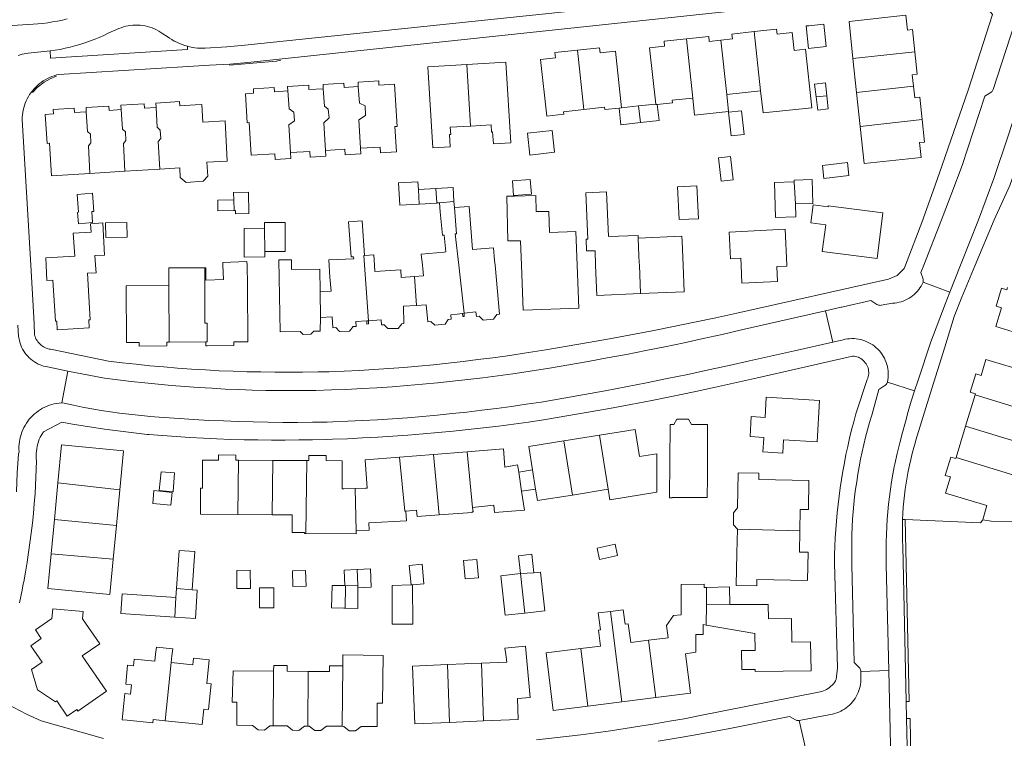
# Model space of a CAD drawing. Header units: metres. Extents: x 89888 to 94270, y 464165 to 468904.
# Tile 111 of 256: x 92162 to 92333, y 466168 to 466293. Entities that reach past the tile are written whole.
import ezdxf

# ---------------------------------------------------------------- set-up
doc = ezdxf.new("R2010")
doc.units = ezdxf.units.M
for name, color, linetype, lineweight in [('B_BEBOUWINGSGRENS_0', 251, 'CONTINUOUS', 13), ('B_LUIFEL_1', 251, 'CONTINUOUS', 13), ('B_TUSSENMUUR_0', 251, 'CONTINUOUS', 13), ('G_GRENS_ALGEMEEN_0', 251, 'CONTINUOUS', 13), ('T_CULTUURGRENS_0', 251, 'CONTINUOUS', 13), ('T_HEK_LIJN_0', 251, 'CONTINUOUS', 13), ('V_WEGGRENS_0', 251, 'CONTINUOUS', 13)]:
    doc.layers.add(name, color=color, linetype=linetype, lineweight=lineweight)

msp = doc.modelspace()

# ---------------------------------------------------------------- linework, layer by layer
at = {"layer": 'B_BEBOUWINGSGRENS_0'}
for p, q in [((92306.17, 466292.39), (92306.86, 466285.93)), ((92246.5, 466285.29), (92239.71, 466284.87)), ((92306.86, 466285.93), (92307.49, 466280.02)), ((92300.18, 466281.48), (92300.45, 466279.25)), ((92317.59, 466279.09), (92317.37, 466281.1)), ((92284.91, 466279.68), (92290.8, 466280.31)), ((92290.8, 466280.31), (92291.22, 466276.48)), ((92307.49, 466280.02), (92308.12, 466274.12)), ((92269.59, 466277.68), (92266.63, 466277.36)), ((92272.55, 466278.01), (92269.59, 466277.68)), ((92250.24, 466272.93), (92250.65, 466269.14)), ((92285.69, 466272.48), (92287.95, 466272.73)), ((92209.13, 466268.55), (92209.07, 466269.55)), ((92174.19, 466265.92), (92180.26, 466266.3)), ((92180.26, 466266.3), (92186.33, 466266.69)), ((92296.64, 466264.45), (92293.2, 466264.35)), ((92296.64, 466264.45), (92296.84, 466260.62)), ((92234.34, 466263.34), (92231.29, 466263.16)), ((92234.49, 466260.8), (92234.34, 466263.34)), ((92237.46, 466261.04), (92234.99, 466260.83)), ((92237.55, 466259.99), (92237.46, 466261.04)), ((92180.65, 466254.86), (92180.6, 466257.38)), ((92204.6, 466252.35), (92208.15, 466252.37)), ((92201.62, 466236.66), (92201.56, 466246.51)), ((92269.91, 466245.03), (92277.53, 466245.36)), ((92222.59, 466240.3), (92222.31, 466240.28)), ((92239.23, 466241.6), (92238.95, 466241.57)), ((92187.96, 466236.58), (92194.33, 466236.61)), ((92326.45, 466221.95), (92328.1, 466227.4)), ((92324.81, 466216.5), (92326.45, 466221.95)), ((92262.79, 466220.41), (92256.6, 466219.42)), ((92179.37, 466210.89), (92180.01, 466217.68)), ((92205.96, 466216.02), (92200.01, 466216.05)), ((92211.88, 466215.99), (92205.96, 466216.02)), ((92233.9, 466217.05), (92228.02, 466216.57)), ((92239.77, 466217.53), (92233.9, 466217.05)), ((92251.13, 466214.35), (92251.66, 466211.03)), ((92188.63, 466210.57), (92188.9, 466213.83)), ((92249.24, 466210.63), (92248.74, 466213.96)), ((92168.61, 466212.09), (92168.01, 466205.72)), ((92178.79, 466204.67), (92179.37, 466210.89)), ((92258.11, 466209.99), (92264.29, 466210.98)), ((92185.1, 466208.52), (92188.27, 466208.2)), ((92168.01, 466205.72), (92167.45, 466199.77)), ((92199.92, 466206.6), (92205.87, 466206.57)), ((92178.24, 466198.82), (92178.79, 466204.67)), ((92220.46, 466203.77), (92222.76, 466203.86)), ((92177.66, 466192.69), (92178.24, 466198.82)), ((92251.36, 466196.47), (92251.01, 466199.68)), ((92202.08, 466193.74), (92202.05, 466196.89)), ((92252.52, 466196.54), (92251.36, 466196.47)), ((92189.25, 466193.7), (92189.14, 466192.16)), ((92220.76, 466193.86), (92223.07, 466193.95)), ((92230.29, 466194.38), (92232.25, 466194.56)), ((92280.79, 466187.46), (92281.35, 466187.36)), ((92192.06, 466180.47), (92188.33, 466180.85)), ((92242.29, 466180.74), (92236.36, 466180.49)), ((92260.74, 466173.28), (92266.65, 466174.01)), ((92266.65, 466174.01), (92272.55, 466174.74)), ((92236.7, 466170.44), (92242.61, 466170.69))]:
    msp.add_line(p, q, dxfattribs=at)
for points in [[(92316.32, 466290.87), (92316.04, 466293.45), (92306.17, 466292.39)], [(92299.16, 466291.63), (92298.71, 466291.59), (92299.13, 466287.66)], [(92299.13, 466287.66), (92299.58, 466287.71), (92302.21, 466287.99), (92301.78, 466291.92), (92299.16, 466291.63)], [(92283.89, 466289.12), (92281.87, 466288.9), (92281.78, 466289.76), (92277.9, 466289.34)], [(92289.69, 466290.6), (92285.82, 466290.19), (92285.91, 466289.33), (92283.89, 466289.12)], [(92291.22, 466276.48), (92299.72, 466277.32), (92298.61, 466287.56), (92296.61, 466287.34), (92296.28, 466290.44), (92293.66, 466290.16), (92293.57, 466291.01), (92289.69, 466290.6)], [(92317.61, 466287.08), (92317.19, 466290.96), (92316.32, 466290.87)], [(92277.9, 466289.34), (92274.02, 466288.93), (92274.11, 466288.07), (92271.5, 466287.8), (92272.55, 466278.01)], [(92258.94, 466287.37), (92255.03, 466286.95), (92255.13, 466286.02), (92252.51, 466285.74), (92253.63, 466275.89), (92256.56, 466276.22), (92256.51, 466276.64), (92260.08, 466277.05)], [(92266.63, 466277.36), (92265.54, 466287.22), (92262.9, 466286.92), (92262.8, 466287.78), (92258.94, 466287.37)], [(92317.37, 466281.1), (92317.15, 466283.11), (92318.03, 466283.21), (92317.61, 466287.08)], [(92239.71, 466284.87), (92232.91, 466284.45), (92233.79, 466270.4), (92236.83, 466270.59), (92236.7, 466272.69), (92236.91, 466272.7), (92236.83, 466273.96), (92240.38, 466274.18)], [(92240.38, 466274.18), (92243.92, 466274.4), (92244, 466273.14), (92244.2, 466273.15), (92244.33, 466271.07), (92247.37, 466271.26), (92246.5, 466285.29)], [(92214.76, 466280.67), (92212.26, 466280.51), (92212.22, 466281.27), (92208.55, 466281.04), (92208.6, 466280.28)], [(92220.85, 466281.05), (92218.39, 466280.9), (92218.34, 466281.66), (92214.71, 466281.43), (92214.76, 466280.67)], [(92227.13, 466281.45), (92224.44, 466281.28), (92224.39, 466282.04), (92220.8, 466281.81), (92220.85, 466281.05)], [(92221.24, 466270.32), (92224.64, 466270.53), (92224.7, 466269.53), (92227.46, 466269.71), (92227.18, 466274.08), (92227.6, 466274.11), (92227.13, 466281.45)], [(92302.31, 466279.45), (92302.06, 466281.67), (92300.18, 466281.48)], [(92208.6, 466280.28), (92206.28, 466280.13), (92206.23, 466280.89), (92202.6, 466280.66), (92202.64, 466279.9), (92201.21, 466279.81), (92201.52, 466274.76), (92201.85, 466274.78), (92202.2, 466269.11), (92206.32, 466269.37), (92206.38, 466268.38), (92209.13, 466268.55)], [(92279.01, 466279.05), (92279.33, 466276.07), (92285.23, 466276.7), (92284.91, 466279.68)], [(92300.45, 466279.25), (92300.73, 466276.92), (92302.57, 466277.16), (92302.31, 466279.45)], [(92179.62, 466277.04), (92177.54, 466276.91), (92177.49, 466277.65), (92173.51, 466277.4), (92173.55, 466276.66)], [(92185.68, 466277.42), (92183.68, 466277.29), (92183.63, 466278.04), (92179.58, 466277.79), (92179.62, 466277.04)], [(92192.46, 466277.84), (92189.82, 466277.68), (92189.77, 466278.43), (92185.65, 466278.17), (92185.68, 466277.42)], [(92190.9, 466264.37), (92193.86, 466264.57), (92194.69, 466265.45), (92194.52, 466267.92), (92198.05, 466268.05), (92197.7, 466275.07), (92193.8, 466274.87), (92193.65, 466277.9), (92192.46, 466277.84)], [(92269.9, 466274.78), (92273.13, 466275.13), (92272.81, 466277.94)], [(92272.81, 466277.94), (92275.49, 466278.22), (92275.44, 466278.67), (92279.01, 466279.05)], [(92318.88, 466275.29), (92318.46, 466279.18), (92317.59, 466279.09)], [(92173.55, 466276.66), (92171.5, 466276.53), (92171.46, 466277.28), (92167.81, 466277.05), (92167.86, 466276.3), (92166.41, 466276.21), (92166.73, 466271.17), (92167.13, 466271.19), (92167.49, 466265.5), (92174.19, 466265.92)], [(92260.08, 466277.05), (92263.65, 466277.45), (92263.7, 466277.03), (92266.2, 466277.31)], [(92266.2, 466277.31), (92266.51, 466274.41), (92269.9, 466274.78)], [(92287.95, 466272.73), (92287.5, 466276.85), (92285.24, 466276.6), (92285.69, 466272.48)], [(92318.42, 466271.3), (92319.3, 466271.4), (92318.88, 466275.29)], [(92250.65, 466269.14), (92254.96, 466269.61), (92254.55, 466273.39), (92250.24, 466272.93)], [(92308.12, 466274.12), (92308.81, 466267.64), (92318.7, 466268.71), (92318.42, 466271.3)], [(92209.07, 466269.55), (92212.43, 466269.76), (92212.5, 466268.76), (92215.22, 466268.93), (92215.16, 466269.93)], [(92215.16, 466269.93), (92218.51, 466270.15), (92218.57, 466269.15), (92221.3, 466269.32), (92221.24, 466270.32)], [(92283.95, 466264.61), (92286.02, 466264.84), (92285.57, 466268.88), (92283.5, 466268.65), (92283.95, 466264.61)], [(92301.54, 466267.32), (92301.79, 466265.07), (92306.15, 466265.56), (92305.9, 466267.81), (92301.54, 466267.32)], [(92186.33, 466266.69), (92189.8, 466266.91), (92189.9, 466265.2), (92190.9, 466264.37)], [(92231.29, 466263.16), (92231.21, 466264.46), (92227.84, 466264.27), (92228.06, 466260.42), (92231.43, 466260.61)], [(92250.94, 466262.34), (92250.75, 466264.86), (92247.66, 466264.62)], [(92247.66, 466264.62), (92247.85, 466262.09), (92250.94, 466262.34)], [(92293.2, 466264.35), (92293.37, 466258.28), (92296.9, 466258.38), (92296.84, 466260.62)], [(92296.84, 466260.62), (92299.89, 466260.7), (92299.77, 466264.88), (92296.63, 466264.79), (92296.64, 466264.45)], [(92174.63, 466257.37), (92174.49, 466259.3), (92174.87, 466259.33), (92174.63, 466262.49), (92171.94, 466262.29)], [(92171.94, 466262.29), (92172.18, 466259.17), (92172.03, 466259.16), (92172.18, 466257.18), (92174.63, 466257.37)], [(92201.81, 466258.95), (92201.73, 466262.65), (92199.17, 466262.59), (92199.18, 466261.34)], [(92269.52, 466254.66), (92269.5, 466255.16), (92264.35, 466254.94), (92264, 466262.76), (92260.41, 466262.54), (92260.76, 466254.52), (92260.49, 466254.51), (92260.54, 466252.45), (92262.01, 466252.44), (92262.11, 466250), (92262.34, 466244.71), (92269.91, 466245.03)], [(92279.97, 466258.05), (92279.72, 466263.76), (92276.36, 466263.61), (92276.62, 466257.91), (92279.97, 466258.05)], [(92199.18, 466261.34), (92196.4, 466261.28), (92196.44, 466259.42), (92199.27, 466259.48)], [(92234.99, 466260.83), (92235.08, 466259.28), (92235.48, 466255.19), (92235.78, 466255.22), (92236.07, 466252.29), (92235.78, 466252.26), (92231.78, 466251.86), (92231.98, 466250), (92232.05, 466249.41), (92232.17, 466248.11), (92230.64, 466247.98)], [(92231.43, 466260.61), (92234.49, 466260.76), (92234.49, 466260.8)], [(92247.98, 466262), (92247.86, 466262), (92246.67, 466261.98), (92246.82, 466254.21), (92249.04, 466254.2), (92249.2, 466250), (92249.5, 466242.14), (92259.19, 466242.51), (92258.91, 466250), (92258.68, 466255.84), (92254.07, 466255.67)], [(92254.07, 466255.67), (92254, 466259.3), (92251.75, 466259.33), (92251.73, 466262.07), (92247.98, 466262)], [(92312.07, 466259.06), (92302.55, 466260.3), (92302.53, 466260.12), (92299.95, 466260.45), (92299.54, 466257.32)], [(92199.27, 466259.48), (92199.48, 466259.49), (92199.49, 466258.9), (92201.81, 466258.95)], [(92239.23, 466241.6), (92241.28, 466241.85), (92241.38, 466241.04), (92241.87, 466241.08), (92242.55, 466240.39), (92244.34, 466240.57), (92244.91, 466241.4), (92245.4, 466241.47), (92244.62, 466250), (92244.53, 466250.77), (92244.35, 466253.01), (92240.68, 466252.72), (92240.1, 466260.18), (92237.55, 466259.99)], [(92299.54, 466257.32), (92302.12, 466256.98), (92301.52, 466252.35), (92311.04, 466251.12), (92312.07, 466259.06)], [(92175.16, 466250), (92175.06, 466251.63), (92176.73, 466251.74), (92176.45, 466257.36), (92174.3, 466257.18), (92174.38, 466255.7), (92171.27, 466255.54), (92171.54, 466251.55), (92166.5, 466251.24), (92166.56, 466250), (92166.67, 466247.3), (92167.75, 466247.36), (92168.18, 466240.23), (92168.41, 466240.25), (92168.51, 466238.75), (92174.06, 466239.1)], [(92180.6, 466257.38), (92176.9, 466257.32), (92176.94, 466254.8), (92180.65, 466254.86)], [(92208.15, 466252.37), (92208.12, 466257.41), (92204.51, 466257.39), (92204.51, 466256.39)], [(92221.93, 466251.67), (92221.51, 466257.7), (92219.16, 466257.53), (92219.62, 466251.42), (92220.03, 466251.44), (92220.05, 466251.07), (92215.73, 466250.89), (92215.91, 466247.9), (92216.13, 466245.48), (92214.2, 466245.34)], [(92204.51, 466256.39), (92200.99, 466256.37), (92201.01, 466251.39), (92204.6, 466251.41), (92204.6, 466252.35)], [(92287.4, 466250), (92287.56, 466246.82), (92293.75, 466247.14), (92293.62, 466249.73), (92295.37, 466249.82), (92295.36, 466250), (92295.05, 466256.21), (92285.31, 466255.72), (92285.54, 466251.08), (92287.34, 466251.17), (92287.4, 466250)], [(92277.15, 466254.07), (92277.11, 466255), (92269.52, 466254.66)], [(92277.53, 466245.36), (92277.33, 466250), (92277.15, 466254.07)], [(92201.56, 466246.51), (92201.5, 466250), (92201.49, 466250.59), (92197.3, 466250.46), (92197.31, 466250), (92197.38, 466247.48), (92194.36, 466247.35), (92194.35, 466249.54), (92194.17, 466249.54)], [(92214.2, 466245.34), (92214.14, 466249.27), (92209.23, 466249.25), (92209.23, 466250.93), (92207.02, 466250.93), (92207.24, 466238.37), (92210.71, 466238.45), (92211.26, 466237.93), (92212.62, 466237.97), (92213.13, 466238.49), (92214.24, 466238.51), (92214.26, 466240.88)], [(92230.64, 466247.98), (92228.3, 466247.82), (92228.22, 466249.17), (92223.71, 466248.89), (92223.64, 466250), (92223.54, 466251.77), (92221.93, 466251.67)], [(92174.06, 466239.1), (92173.98, 466240.47), (92174.23, 466240.49), (92173.74, 466248.58), (92175.24, 466248.67), (92175.16, 466250)], [(92194.17, 466249.54), (92187.88, 466249.51), (92187.9, 466246.43)], [(92187.9, 466246.43), (92180.46, 466246.38), (92180.52, 466236.53), (92182.73, 466236.55), (92182.73, 466235.9), (92187.58, 466235.92), (92187.58, 466236.57), (92187.96, 466236.58)], [(92333.72, 466246.09), (92333.6, 466245.71), (92332.69, 466245.97), (92331.73, 466242.84), (92332.68, 466242.55), (92331.69, 466239.29), (92339.25, 466236.98), (92339.31, 466237.19), (92345.32, 466235.35), (92346.21, 466238.26), (92344.28, 466238.85), (92345.38, 466242.49), (92343.97, 466242.93)], [(92222.59, 466240.3), (92224.82, 466240.45), (92224.87, 466239.62), (92225.37, 466239.61), (92226, 466238.95), (92227.8, 466238.98), (92228.41, 466239.79), (92228.79, 466239.83), (92228.73, 466242.83), (92230.98, 466242.97)], [(92230.98, 466242.97), (92232.64, 466243.08), (92232.96, 466240.14), (92233.46, 466240.17), (92234.15, 466239.53), (92235.96, 466239.7), (92236.49, 466240.5), (92236.99, 466240.56), (92236.91, 466241.36), (92238.02, 466241.47), (92238.95, 466241.57)], [(92214.26, 466240.88), (92216.29, 466241.01), (92216.42, 466239.08), (92216.91, 466239.11), (92217.57, 466238.42), (92219.31, 466238.48), (92219.95, 466239.29), (92220.45, 466239.32), (92220.43, 466240.15), (92222.31, 466240.28)], [(92194.33, 466236.61), (92194.33, 466235.96), (92194.54, 466235.96), (92199.23, 466235.99), (92199.23, 466236.64), (92201.62, 466236.66)], [(92328.1, 466227.4), (92328.15, 466227.59), (92327.24, 466227.86), (92328.21, 466231.08), (92329.12, 466230.8), (92329.95, 466233.56)], [(92329.95, 466233.56), (92337.3, 466231.34), (92337.2, 466231.03), (92339.88, 466230.22), (92338.12, 466224.36)], [(92291.78, 466226.99), (92291.57, 466223.5), (92289.17, 466223.64), (92288.96, 466220.15), (92291.35, 466220.01), (92291.34, 466219.8), (92291.19, 466217.48), (92294.65, 466217.28), (92294.8, 466219.59), (92300.63, 466219.24), (92301.03, 466226.43), (92291.78, 466226.99)], [(92281.59, 466222.24), (92278.8, 466222.26), (92278.24, 466223.19), (92276.24, 466223.21), (92275.72, 466222.28), (92275.06, 466222.28)], [(92264.29, 466210.98), (92264.59, 466209.15), (92272.73, 466210.48), (92272.73, 466217.15), (92269.76, 466216.67), (92269, 466221.41), (92262.79, 466220.41)], [(92275.06, 466222.28), (92274.95, 466209.51), (92275.4, 466209.5), (92275.4, 466209.58), (92281.48, 466209.53), (92281.54, 466213.05), (92281.59, 466222.24)], [(92256.6, 466219.42), (92250.48, 466218.44), (92251.13, 466214.35)], [(92180.01, 466217.68), (92169.23, 466218.7), (92168.61, 466212.09)], [(92248.74, 466213.96), (92248.55, 466215.23), (92246.34, 466214.86), (92246.08, 466218.04), (92239.77, 466217.53)], [(92200.01, 466216.05), (92199.54, 466216.05), (92199.54, 466216.95), (92196.54, 466216.97), (92196.54, 466216.07), (92193.76, 466216.08), (92193.74, 466211.18), (92193.43, 466211.18), (92193.41, 466206.63), (92199.92, 466206.6)], [(92220.29, 466211.13), (92218.34, 466211.09), (92218.04, 466211.09), (92218.06, 466215.96), (92215.26, 466215.97), (92215.26, 466216.87), (92212.26, 466216.89), (92212.26, 466215.99), (92211.88, 466215.99)], [(92228.02, 466216.57), (92222.01, 466216.09), (92222.41, 466211.2), (92222.11, 466211.18), (92220.29, 466211.13)], [(92329.41, 466205.65), (92329.49, 466205.89), (92330.16, 466208.14), (92322.95, 466210.31), (92323.79, 466213.13), (92322.88, 466213.4), (92323.85, 466216.6), (92324.76, 466216.33), (92324.81, 466216.5)], [(92188.9, 466213.83), (92186.57, 466214.03), (92186.23, 466210.75), (92188.63, 466210.57)], [(92286.91, 466213.87), (92286.79, 466207.75), (92286.1, 466206.9), (92286.07, 466204.8), (92286.76, 466204.05)], [(92299.19, 466212.53), (92290.47, 466212.7), (92290.49, 466213.8), (92286.91, 466213.87)], [(92297.61, 466203.76), (92297.66, 466207.46), (92299.14, 466207.44), (92299.19, 466212.53)], [(92251.66, 466211.03), (92251.99, 466209.01), (92258.11, 466209.99)], [(92188.27, 466208.2), (92188.49, 466210.42), (92185.32, 466210.75), (92185.1, 466208.52)], [(92240.72, 466207.84), (92244.43, 466208.2), (92244.51, 466206.95), (92249.74, 466207.37), (92249.24, 466210.63)], [(92234.93, 466206.54), (92240.67, 466206.94), (92240.65, 466207.06), (92240.79, 466207.07), (92240.72, 466207.84)], [(92205.87, 466206.57), (92209.33, 466206.55), (92209.33, 466203.48), (92211.51, 466203.48), (92211.5, 466203.32), (92211.73, 466203.32)], [(92222.76, 466203.86), (92222.7, 466205.16), (92229.23, 466205.52), (92229.09, 466207.18)], [(92229.09, 466207.18), (92230.98, 466207.33), (92231.09, 466206.28), (92234.93, 466206.54)], [(92286.76, 466204.05), (92286.64, 466199.9), (92286.53, 466194.24), (92290.13, 466194.17), (92290.15, 466195.28), (92298.95, 466195.1), (92299.04, 466200.03)], [(92336.3, 466205.3), (92330.9, 466205.45), (92329.41, 466205.65)], [(92211.73, 466203.32), (92220.47, 466203.26), (92220.46, 466203.77)], [(92299.04, 466200.03), (92297.56, 466200.06), (92297.61, 466203.76)], [(92262.37, 466200.77), (92262.8, 466198.79), (92265.92, 466199.47), (92265.49, 466201.45), (92262.37, 466200.77)], [(92167.45, 466199.77), (92166.88, 466193.71), (92177.66, 466192.69)], [(92191.96, 466193.51), (92192.4, 466200.17), (92189.69, 466200.36), (92189.25, 466193.7)], [(92251.01, 466199.68), (92248.7, 466199.42), (92249.04, 466196.32)], [(92223.07, 466193.95), (92222.95, 466197.16), (92220.66, 466197.03)], [(92232.25, 466194.56), (92231.93, 466197.96), (92229.69, 466197.73), (92230.01, 466194.39)], [(92241.47, 466198.78), (92239.15, 466198.58), (92239.43, 466195.41), (92241.75, 466195.61), (92241.47, 466198.78)], [(92202.05, 466196.89), (92199.71, 466196.88), (92199.74, 466193.73), (92202.08, 466193.74)], [(92211.76, 466194.13), (92211.69, 466196.87), (92209.4, 466196.81)], [(92209.4, 466196.81), (92209.47, 466194.06), (92211.76, 466194.13)], [(92220.66, 466197.03), (92218.38, 466196.9), (92218.48, 466194.22)], [(92249.04, 466196.32), (92245.62, 466195.94), (92246.37, 466189.08), (92249.79, 466189.46)], [(92249.79, 466189.46), (92253.26, 466189.84), (92252.52, 466196.54)], [(92206.18, 466190.36), (92206.15, 466193.87), (92203.66, 466193.84), (92203.69, 466190.34), (92206.18, 466190.36)], [(92218.48, 466194.22), (92216.3, 466194.22), (92216.16, 466190.38), (92218.34, 466190.3), (92218.55, 466190.29)], [(92218.55, 466190.29), (92220.74, 466190.22), (92220.76, 466193.86)], [(92230.01, 466194.39), (92226.72, 466194.25), (92226.73, 466187.54), (92230.34, 466187.51), (92230.29, 466194.38)], [(92281.4, 466193.92), (92280.98, 466193.91), (92280.99, 466194.48), (92277.01, 466194.45), (92276.99, 466190.98), (92276.99, 466189.12), (92275.65, 466189.03), (92274.41, 466187.26), (92274.75, 466185.14), (92271.33, 466184.72)], [(92285.44, 466190.97), (92285.38, 466194.01), (92281.4, 466193.92)], [(92189.14, 466192.16), (92179.81, 466192.79), (92179.58, 466189.39), (92188.92, 466188.76)], [(92188.92, 466188.76), (92192.51, 466188.52), (92192.84, 466193.45), (92191.96, 466193.51)], [(92281.35, 466187.36), (92289.8, 466185.87), (92289.83, 466182.93), (92287.49, 466182.92), (92287.52, 466179.63), (92289.87, 466179.65), (92289.87, 466179.3), (92299.56, 466179.4), (92299.5, 466184.44), (92296.2, 466184.4), (92296.15, 466188.51), (92292.16, 466188.45), (92292.12, 466190.95), (92285.44, 466190.97)], [(92172.05, 466172.41), (92177.08, 466175.86), (92172.86, 466182), (92175.91, 466184.09), (92172.91, 466188.46), (92173.02, 466189.73), (92167.71, 466190.18), (92167.56, 466188.49), (92164.71, 466186.54), (92165.73, 466185.05), (92163.88, 466183.78), (92165.86, 466180.89), (92164, 466179.62)], [(92264.68, 466189.75), (92262.58, 466189.49), (92262.96, 466186.54), (92262.6, 466186.5), (92262.95, 466183.68), (92259.54, 466183.26)], [(92271.33, 466184.72), (92268.21, 466184.33), (92267.78, 466187.58), (92267.22, 466187.51), (92266.9, 466190.02), (92264.68, 466189.75)], [(92272.55, 466174.74), (92278.6, 466175.49), (92277.75, 466182.36), (92279.54, 466182.65), (92279.54, 466185.75), (92280.79, 466185.73), (92280.79, 466187.46)], [(92188.33, 466180.85), (92188.45, 466181.99), (92188.62, 466183.25), (92185.75, 466183.52), (92185.61, 466182.28), (92185.49, 466181.09), (92181.86, 466181.46), (92181.74, 466180.27), (92180.74, 466180.37), (92180.4, 466177.09), (92181.4, 466176.99), (92181.23, 466175.35), (92180.23, 466175.43), (92180.05, 466173.71), (92179.76, 466170.9), (92180.66, 466170.82), (92185.09, 466170.36), (92185.15, 466170.95), (92187.29, 466170.73)], [(92242.61, 466170.69), (92248.67, 466170.95), (92248.51, 466174.57), (92250.72, 466174.76), (92249.89, 466183.71)], [(92249.89, 466183.71), (92246.35, 466183.34), (92246.49, 466182.23)], [(92225.08, 466173.75), (92225.18, 466182.08), (92218.21, 466182.16), (92218.15, 466182.16), (92218.13, 466180.25)], [(92246.49, 466182.23), (92246.69, 466180.92), (92242.29, 466180.74)], [(92259.54, 466183.26), (92253.5, 466182.51), (92254.74, 466172.53), (92260.74, 466173.28)], [(92187.29, 466170.73), (92193.68, 466170.06), (92193.96, 466172.75), (92194.77, 466172.66), (92195.24, 466177.14), (92194.49, 466177.22), (92194.91, 466181.29), (92192.18, 466181.58), (92192.06, 466180.47)], [(92212.12, 466179.29), (92208.47, 466179.32), (92208.48, 466180.32), (92206.13, 466180.33), (92206.12, 466179.33)], [(92218.13, 466180.25), (92215.83, 466180.27), (92215.82, 466179.27), (92212.12, 466179.29)], [(92236.36, 466180.49), (92230.26, 466180.23), (92230.68, 466170.19), (92236.7, 466170.44)], [(92164, 466179.62), (92165.04, 466176.08), (92168.17, 466173.99), (92168.42, 466174.16), (92170.23, 466171.52), (92171.88, 466172.65), (92172.05, 466172.41)], [(92206.12, 466179.33), (92199.07, 466179.38), (92198.93, 466173.95), (92199.73, 466173.94), (92199.73, 466169.93), (92202.46, 466169.87), (92203.43, 466169.11), (92204.51, 466169.1), (92205.47, 466169.83), (92206.05, 466169.83)], [(92218.05, 466169.75), (92218.34, 466169.74), (92219.27, 466168.98), (92220.37, 466168.96), (92221.34, 466169.7), (92224.1, 466169.7), (92224.13, 466173.76), (92225.08, 466173.75)], [(92206.05, 466169.83), (92208.48, 466169.82), (92209.4, 466169.07), (92210.51, 466169.05), (92211.48, 466169.79), (92212.06, 466169.78)], [(92212.06, 466169.78), (92212.32, 466169.78), (92213.26, 466169.03), (92214.35, 466169.02), (92215.33, 466169.77), (92218.05, 466169.75)]]:
    msp.add_lwpolyline(points, dxfattribs=at)
at = {"layer": 'B_LUIFEL_1'}
for p, q in [((92234.49, 466260.8), (92234.99, 466260.83)), ((92251.13, 466214.35), (92248.74, 466213.96)), ((92249.24, 466210.63), (92251.66, 466211.03))]:
    msp.add_line(p, q, dxfattribs=at)
msp.add_lwpolyline([(92237.46, 466261.04), (92237.34, 466263.51), (92234.34, 466263.34)], dxfattribs=at)
at = {"layer": 'B_TUSSENMUUR_0'}
for p, q in [((92289.69, 466290.6), (92290.8, 466280.31)), ((92277.9, 466289.34), (92279.01, 466279.05)), ((92284.91, 466279.68), (92283.89, 466289.12)), ((92258.94, 466287.37), (92260.08, 466277.05)), ((92317.61, 466287.08), (92306.86, 466285.93)), ((92239.71, 466284.87), (92240.38, 466274.18)), ((92317.37, 466281.1), (92307.49, 466280.02)), ((92302.31, 466279.45), (92300.45, 466279.25)), ((92269.59, 466277.68), (92269.9, 466274.78)), ((92266.63, 466277.36), (92266.2, 466277.31)), ((92318.88, 466275.29), (92308.12, 466274.12)), ((92231.29, 466263.16), (92231.43, 466260.61)), ((92199.27, 466259.48), (92199.18, 466261.34)), ((92204.51, 466256.39), (92204.6, 466252.35)), ((92230.64, 466247.98), (92230.98, 466242.97)), ((92187.9, 466246.43), (92187.96, 466236.58)), ((92214.2, 466245.34), (92214.26, 466240.88)), ((92328.1, 466227.4), (92338.12, 466224.36)), ((92326.45, 466221.95), (92336.48, 466218.92)), ((92256.6, 466219.42), (92258.11, 466209.99)), ((92262.79, 466220.41), (92264.29, 466210.98)), ((92199.92, 466206.6), (92200.01, 466216.05)), ((92205.87, 466206.57), (92205.96, 466216.02)), ((92211.73, 466203.32), (92211.88, 466215.99)), ((92234.93, 466206.54), (92233.9, 466217.05)), ((92239.77, 466217.53), (92240.72, 466207.84)), ((92324.81, 466216.5), (92334.83, 466213.47)), ((92168.61, 466212.09), (92179.37, 466210.89)), ((92220.29, 466211.13), (92220.46, 466203.77)), ((92168.01, 466205.72), (92178.79, 466204.67)), ((92297.61, 466203.76), (92286.76, 466204.05)), ((92167.45, 466199.77), (92178.24, 466198.82)), ((92220.75, 466194.28), (92220.66, 466197.03)), ((92249.04, 466196.32), (92251.36, 466196.47)), ((92249.04, 466196.32), (92249.79, 466189.46)), ((92189.25, 466193.7), (92191.96, 466193.51)), ((92218.48, 466194.22), (92218.6, 466194.21)), ((92218.55, 466190.29), (92218.6, 466194.21)), ((92218.6, 466194.21), (92220.75, 466194.28)), ((92220.75, 466194.28), (92220.76, 466193.86)), ((92230.01, 466194.39), (92230.29, 466194.38)), ((92281.4, 466193.92), (92281.37, 466190.98)), ((92189.14, 466192.16), (92188.92, 466188.76)), ((92281.37, 466190.98), (92281.35, 466187.36)), ((92281.37, 466190.98), (92285.44, 466190.97)), ((92266.65, 466174.01), (92264.68, 466189.75)), ((92271.33, 466184.72), (92272.55, 466174.74)), ((92259.54, 466183.26), (92260.74, 466173.28)), ((92187.29, 466170.73), (92188.33, 466180.85)), ((92218.05, 466169.75), (92218.13, 466180.25)), ((92236.36, 466180.49), (92236.7, 466170.44)), ((92242.29, 466180.74), (92242.61, 466170.69)), ((92206.05, 466169.83), (92206.12, 466179.33)), ((92212.06, 466169.78), (92212.12, 466179.29))]:
    msp.add_line(p, q, dxfattribs=at)
for points in [[(92220.85, 466281.05), (92221.03, 466278.15), (92222.04, 466277.67), (92222.11, 466276.03), (92220.92, 466275.28), (92221.24, 466270.32)], [(92208.6, 466280.28), (92208.8, 466277.17), (92209.62, 466276.62), (92209.74, 466275.09), (92208.76, 466274.38), (92209.07, 466269.55)], [(92214.76, 466280.67), (92214.95, 466277.66), (92215.6, 466277.1), (92215.75, 466275.59), (92214.85, 466274.76), (92215.16, 466269.93)], [(92272.55, 466278.01), (92272.56, 466277.91), (92272.81, 466277.94)], [(92173.55, 466276.66), (92173.76, 466273.24), (92174.27, 466272.77), (92174.36, 466271.27), (92173.92, 466270.74), (92174.19, 466265.92)], [(92179.62, 466277.04), (92179.83, 466273.62), (92180.34, 466273.16), (92180.43, 466271.65), (92179.99, 466271.12), (92180.26, 466266.3)], [(92185.68, 466277.42), (92185.9, 466273.98), (92186.41, 466273.46), (92186.5, 466272.01), (92186.06, 466271.48), (92186.33, 466266.69)], [(92237.55, 466259.99), (92237.94, 466255.44), (92237.71, 466255.41), (92238.3, 466250), (92239.23, 466241.6)], [(92269.52, 466254.66), (92269.65, 466251.59), (92269.69, 466250.45), (92269.71, 466250), (92269.91, 466245.03)], [(92221.93, 466251.67), (92221.78, 466251.66), (92221.9, 466250), (92222.59, 466240.3)], [(92194.17, 466249.54), (92194.14, 466239.86), (92194.55, 466239.86), (92194.54, 466236.61), (92194.33, 466236.61)], [(92228.02, 466216.57), (92228.94, 466207.17), (92229.09, 466207.18)]]:
    msp.add_lwpolyline(points, dxfattribs=at)
at = {"layer": 'G_GRENS_ALGEMEEN_0'}
for points in [[(92222.31, 466240.28), (92222.35, 466239.72), (92222.63, 466239.74), (92222.59, 466240.3)], [(92238.95, 466241.57), (92239.02, 466241.02), (92239.28, 466241.05), (92239.23, 466241.6)], [(92315.96, 466205.72), (92329.03, 466205.15), (92329.41, 466205.65)]]:
    msp.add_lwpolyline(points, dxfattribs=at)
at = {"layer": 'T_CULTUURGRENS_0'}
for p, q in [((92315.48, 466205.74), (92315.96, 466205.72)), ((92316.87, 466139.83), (92316.18, 466171.11))]:
    msp.add_line(p, q, dxfattribs=at)
for points in [[(92316.11, 466174.05), (92315.52, 466201.1), (92315.48, 466202.03), (92315.45, 466202.96), (92315.45, 466203.89), (92315.45, 466204.82), (92315.48, 466205.74)], [(92315.96, 466205.72), (92316.65, 466174.06), (92316.11, 466174.05)], [(92316.18, 466171.11), (92316.81, 466171.11), (92317.26, 466141.92)]]:
    msp.add_lwpolyline(points, dxfattribs=at)
at = {"layer": 'T_HEK_LIJN_0'}
for points in [[(92198.45, 466284.76), (92206.63, 466285.45), (92207.36, 466285.61)], [(92168.36, 466282.85), (92167.29, 466282.4), (92166.22, 466281.84), (92165.03, 466280.86), (92164.2, 466280.02)]]:
    msp.add_lwpolyline(points, dxfattribs=at)
at = {"layer": 'V_WEGGRENS_0'}
for p, q in [((92201.1, 466288.22), (92259.46, 466294.36)), ((92191.15, 466288.07), (92191.17, 466287.47)), ((92319.06, 466247.03), (92323.72, 466245.3)), ((92302.08, 466242.03), (92303.35, 466236.6)), ((92303.35, 466236.6), (92305.14, 466236.99)), ((92169.28, 466226.02), (92170.34, 466231.53)), ((92312.84, 466229.64), (92317.54, 466228.14)), ((92165.54, 466220.07), (92166.09, 466221)), ((92308.22, 466179.26), (92313.1, 466179.47)), ((92313.54, 466160.02), (92313.1, 466179.47)), ((92316.18, 466171.11), (92316.11, 466174.05)), ((92297.51, 466170.77), (92298.6, 466165.94))]:
    msp.add_line(p, q, dxfattribs=at)
for points in [[(92191.28, 466284.53), (92194.97, 466284.75), (92198.53, 466284.94), (92201.62, 466285.26), (92327.04, 466298.65)], [(92315.48, 466205.74), (92315.53, 466206.8), (92315.6, 466207.85), (92315.69, 466208.91), (92315.8, 466209.96), (92315.93, 466211), (92316.08, 466212.05), (92316.26, 466213.09), (92316.45, 466214.13), (92316.66, 466215.16), (92316.9, 466216.19), (92317.15, 466217.22), (92317.43, 466218.24), (92317.72, 466219.25), (92317.81, 466219.51), (92320.25, 466227.62), (92322.81, 466235.71), (92324.48, 466241.03), (92325.81, 466244.42), (92328.13, 466250), (92331.39, 466257.87), (92334.15, 466263.86), (92336.38, 466270.26), (92345.36, 466298.98)], [(92327.04, 466298.65), (92331.11, 466293.56), (92326.89, 466280.4), (92322.39, 466267.37), (92321.09, 466263.71), (92318.85, 466257.39), (92316, 466250), (92315.77, 466249.4)], [(92335.68, 466294.26), (92331.24, 466280.56), (92331.19, 466280.44), (92331.13, 466280.32), (92331.05, 466280.21), (92330.96, 466280.12), (92330.85, 466280.04), (92330.74, 466279.97), (92329.81, 466279.39), (92325.82, 466267.32), (92324.05, 466262.58), (92322.26, 466257.84), (92319.16, 466250), (92318.65, 466248.72), (92319.04, 466247.55), (92319.06, 466247.03)], [(92170.22, 466292.82), (92169.39, 466292.62), (92168.55, 466292.44), (92167.7, 466292.28), (92166.85, 466292.15), (92166, 466292.04), (92165.15, 466291.95), (92164.29, 466291.89), (92163.43, 466291.85), (92145.03, 466290.68)], [(92167.25, 466287.24), (92168.12, 466287.37), (92168.99, 466287.52), (92169.86, 466287.7), (92170.73, 466287.9), (92171.58, 466288.12), (92172.43, 466288.37), (92173.28, 466288.64), (92174.12, 466288.93), (92174.94, 466289.24), (92175.76, 466289.58), (92176.57, 466289.94), (92177.38, 466290.32), (92179.21, 466291.13), (92179.61, 466291.29), (92180.01, 466291.42), (92180.42, 466291.53), (92180.83, 466291.62), (92181.25, 466291.68), (92181.67, 466291.73), (92182.1, 466291.75), (92182.52, 466291.75), (92182.94, 466291.72), (92183.37, 466291.67), (92183.78, 466291.6), (92184.2, 466291.51), (92184.6, 466291.39), (92185.01, 466291.25), (92185.4, 466291.09), (92185.78, 466290.91), (92186.15, 466290.71), (92186.51, 466290.48), (92186.86, 466290.24), (92187.59, 466289.76), (92188, 466289.48), (92188.42, 466289.22), (92188.85, 466288.97), (92189.29, 466288.75), (92189.74, 466288.55), (92190.2, 466288.37), (92190.67, 466288.21), (92191.15, 466288.07)], [(92323.72, 466245.3), (92325.58, 466250), (92328.69, 466257.87), (92331.36, 466265.05), (92333.81, 466272.32), (92340.46, 466292.76)], [(92191.15, 466288.07), (92191.58, 466287.96), (92192.01, 466287.87), (92192.45, 466287.8), (92192.89, 466287.75), (92193.33, 466287.71), (92193.77, 466287.7), (92194.22, 466287.7), (92198.01, 466287.93), (92201.1, 466288.22)], [(92161.72, 466286.46), (92162.06, 466286.58), (92162.4, 466286.68), (92162.75, 466286.76), (92163.11, 466286.81), (92163.46, 466286.84), (92167.25, 466287.24)], [(92191.17, 466287.47), (92167.34, 466285.99), (92167.25, 466287.24)], [(92164.2, 466280.33), (92164.47, 466280.65), (92164.76, 466280.96), (92165.06, 466281.25), (92165.38, 466281.52), (92165.71, 466281.78), (92166.06, 466282.02), (92166.41, 466282.24), (92166.78, 466282.45), (92167.16, 466282.63), (92167.55, 466282.8), (92167.94, 466282.94), (92168.34, 466283.07), (92168.75, 466283.17), (92191.28, 466284.53)], [(92165.69, 466236.08), (92165.5, 466236.25), (92165.32, 466236.44), (92165.15, 466236.64), (92165, 466236.85), (92164.86, 466237.07), (92164.74, 466237.31), (92164.65, 466237.55), (92164.56, 466237.79), (92164.49, 466239.81), (92163.88, 466250), (92162.38, 466275.29), (92162.39, 466275.71), (92162.43, 466276.13), (92162.49, 466276.54), (92162.57, 466276.96), (92162.67, 466277.36), (92162.79, 466277.77), (92162.93, 466278.16), (92163.1, 466278.55), (92163.28, 466278.93), (92163.48, 466279.3), (92163.7, 466279.66), (92163.94, 466280), (92164.2, 466280.33)], [(92315.77, 466249.4), (92314.52, 466248.17), (92313.04, 466247.53)], [(92313.04, 466247.53), (92286.68, 466241.64), (92283, 466240.84), (92279.32, 466240.06), (92275.64, 466239.3), (92271.95, 466238.57), (92268.25, 466237.85), (92264.55, 466237.17), (92260.85, 466236.5), (92257.14, 466235.86), (92253.43, 466235.24), (92249.71, 466234.65), (92249.35, 466234.62), (92246.79, 466234.23), (92244.22, 466233.87), (92241.65, 466233.54), (92239.07, 466233.22), (92236.49, 466232.93), (92233.91, 466232.66), (92231.33, 466232.41), (92228.74, 466232.19), (92226.15, 466231.99), (92223.57, 466231.82), (92220.98, 466231.66), (92218.38, 466231.53), (92215.79, 466231.43), (92213.89, 466231.4), (92211.16, 466231.36), (92208.74, 466231.34), (92206.33, 466231.35), (92203.91, 466231.39), (92201.49, 466231.44), (92199.08, 466231.52), (92196.66, 466231.62), (92194.25, 466231.75), (92191.84, 466231.9), (92189.42, 466232.07), (92187.01, 466232.27), (92184.61, 466232.49), (92182.2, 466232.73), (92179.8, 466233), (92177.4, 466233.29), (92167.59, 466235.3), (92167.33, 466235.34), (92167.08, 466235.39), (92166.83, 466235.46), (92166.58, 466235.55), (92166.35, 466235.66), (92166.12, 466235.78), (92165.9, 466235.92), (92165.69, 466236.08)], [(92313.74, 466243.36), (92314.12, 466243.39), (92314.49, 466243.44), (92314.86, 466243.51), (92315.23, 466243.61), (92315.59, 466243.73), (92315.94, 466243.87), (92316.28, 466244.04), (92316.61, 466244.22), (92316.93, 466244.43), (92317.23, 466244.65), (92317.52, 466244.89), (92317.8, 466245.16), (92318.05, 466245.43), (92318.29, 466245.72), (92318.51, 466246.03), (92318.72, 466246.35), (92318.9, 466246.68), (92319.06, 466247.03)], [(92317.54, 466228.14), (92318.18, 466229.97), (92320.42, 466236.62), (92322.89, 466243.2), (92323.72, 466245.3)], [(92302.08, 466242.03), (92304.83, 466242.67), (92304.92, 466242.69), (92309.97, 466243.85), (92311.02, 466243.14), (92311.16, 466243.07), (92311.31, 466243.02), (92311.46, 466242.99), (92311.62, 466242.98), (92311.77, 466243), (92313.74, 466243.36)], [(92170.34, 466231.53), (92176.71, 466230.32), (92179.04, 466230.02), (92181.37, 466229.74), (92183.7, 466229.49), (92186.03, 466229.26), (92188.36, 466229.05), (92190.7, 466228.86), (92193.04, 466228.69), (92195.38, 466228.55), (92197.72, 466228.43), (92200.06, 466228.33), (92202.41, 466228.25), (92204.75, 466228.2), (92207.09, 466228.16), (92209.44, 466228.15), (92213.46, 466228.18), (92216.16, 466228.26), (92218.8, 466228.37), (92221.44, 466228.5), (92224.08, 466228.65), (92226.72, 466228.83), (92229.36, 466229.03), (92231.99, 466229.26), (92234.62, 466229.5), (92237.25, 466229.77), (92239.88, 466230.07), (92242.5, 466230.39), (92245.12, 466230.73), (92247.74, 466231.09), (92250.36, 466231.48), (92250.72, 466231.54), (92254.08, 466232.08), (92257.43, 466232.64), (92260.79, 466233.23), (92264.13, 466233.84), (92267.48, 466234.46), (92270.82, 466235.11), (92274.15, 466235.79), (92277.49, 466236.48), (92280.81, 466237.2), (92284.13, 466237.94), (92287.45, 466238.7), (92302.08, 466242.03)], [(92165.19, 466232.78), (92164.85, 466232.96), (92164.53, 466233.16), (92164.21, 466233.37), (92163.91, 466233.61), (92163.63, 466233.86), (92163.36, 466234.13), (92163.11, 466234.42), (92162.88, 466234.72), (92162.67, 466235.04), (92162.48, 466235.37), (92162.31, 466235.71), (92162.16, 466236.06), (92162.03, 466236.42), (92161.93, 466236.79), (92161.85, 466237.16), (92161.79, 466237.54), (92161.64, 466239.53)], [(92169.28, 466226.02), (92169.71, 466225.94), (92171.31, 466225.6), (92172.91, 466225.28), (92174.51, 466224.99), (92176.12, 466224.72), (92177.73, 466224.47), (92179.34, 466224.24), (92180.96, 466224.04), (92182.58, 466223.86), (92184.2, 466223.71), (92184.54, 466223.67), (92187.11, 466223.46), (92189.68, 466223.28), (92192.25, 466223.12), (92194.83, 466222.98), (92197.4, 466222.87), (92199.98, 466222.78), (92202.55, 466222.7), (92205.13, 466222.65), (92207.71, 466222.63), (92210.28, 466222.62), (92212.86, 466222.64), (92215.44, 466222.67), (92216.41, 466222.71), (92219.01, 466222.81), (92221.6, 466222.94), (92224.2, 466223.08), (92226.79, 466223.25), (92229.39, 466223.44), (92231.98, 466223.65), (92234.57, 466223.89), (92237.16, 466224.15), (92239.74, 466224.42), (92242.32, 466224.73), (92244.9, 466225.05), (92247.48, 466225.4), (92250.05, 466225.77), (92252.63, 466226.16), (92252.96, 466226.21), (92256.57, 466226.83), (92260.18, 466227.47), (92263.78, 466228.14), (92267.38, 466228.82), (92270.98, 466229.52), (92274.57, 466230.24), (92278.15, 466230.98), (92281.74, 466231.74), (92285.32, 466232.52), (92288.89, 466233.33), (92296.69, 466235.07), (92303.35, 466236.6)], [(92305.14, 466236.99), (92305.51, 466237.08), (92305.89, 466237.14), (92306.28, 466237.18), (92306.66, 466237.2), (92307.05, 466237.19), (92307.44, 466237.16), (92307.82, 466237.11), (92308.2, 466237.03), (92308.57, 466236.93), (92308.94, 466236.8), (92309.29, 466236.66), (92309.64, 466236.49), (92309.98, 466236.3), (92310.3, 466236.09), (92310.61, 466235.86), (92310.91, 466235.61), (92311.19, 466235.34), (92311.45, 466235.06), (92311.7, 466234.76), (92311.93, 466234.45), (92312.13, 466234.12), (92312.32, 466233.78), (92312.48, 466233.43), (92312.62, 466233.07), (92312.74, 466232.71), (92312.84, 466232.33), (92312.92, 466231.95), (92312.97, 466231.57), (92312.99, 466231.18), (92313, 466230.8), (92312.98, 466230.41), (92312.93, 466230.03), (92312.84, 466229.64)], [(92166.09, 466221), (92169.31, 466222.67), (92171.15, 466222.34), (92173, 466222.02), (92174.85, 466221.72), (92176.7, 466221.45), (92178.55, 466221.19), (92180.41, 466220.96), (92182.27, 466220.74), (92184.13, 466220.54), (92184.44, 466220.51), (92186.8, 466220.32), (92189.17, 466220.14), (92191.54, 466219.99), (92193.9, 466219.86), (92196.27, 466219.76), (92198.64, 466219.67), (92201.01, 466219.6), (92203.38, 466219.56), (92205.75, 466219.54), (92208.12, 466219.54), (92210.49, 466219.56), (92212.86, 466219.6), (92215.23, 466219.66), (92216.34, 466219.68), (92218.97, 466219.79), (92221.6, 466219.91), (92224.23, 466220.06), (92226.86, 466220.22), (92229.48, 466220.41), (92232.11, 466220.62), (92234.73, 466220.85), (92237.35, 466221.1), (92239.97, 466221.38), (92242.59, 466221.67), (92245.2, 466221.98), (92247.81, 466222.32), (92250.42, 466222.68), (92253.02, 466223.06), (92253.41, 466223.12), (92257.12, 466223.74), (92260.82, 466224.38), (92264.52, 466225.05), (92268.21, 466225.74), (92271.9, 466226.45), (92275.58, 466227.19), (92279.26, 466227.95), (92282.94, 466228.73), (92286.61, 466229.54), (92290.27, 466230.37), (92297.4, 466232.02), (92306.78, 466234.17)], [(92306.78, 466234.17), (92307.04, 466234.15), (92307.29, 466234.11), (92307.54, 466234.04), (92307.79, 466233.95), (92308.02, 466233.84), (92308.24, 466233.71), (92308.45, 466233.56), (92308.65, 466233.4), (92308.83, 466233.21), (92309, 466233.01), (92309.15, 466232.8), (92309.27, 466232.58), (92309.38, 466232.34), (92309.47, 466232.1), (92309.53, 466231.84), (92309.57, 466231.59), (92309.59, 466231.33), (92309.59, 466231.07), (92309.56, 466230.82), (92309.51, 466230.56), (92309.44, 466230.31), (92309.35, 466230.07), (92307.37, 466224.13), (92306.98, 466222.72), (92306.61, 466221.3), (92306.27, 466219.88), (92305.95, 466218.45), (92305.64, 466217.02), (92305.36, 466215.58), (92305.1, 466214.14), (92304.86, 466212.7), (92304.64, 466211.25), (92304.45, 466209.8), (92304.27, 466208.35), (92304.12, 466206.9), (92303.98, 466205.44), (92303.87, 466203.98)], [(92170.34, 466231.53), (92166.78, 466232.28), (92166.45, 466232.34), (92166.13, 466232.43), (92165.81, 466232.53), (92165.5, 466232.65), (92165.19, 466232.78)], [(92312.84, 466229.64), (92312.8, 466229.49), (92312.73, 466229.36), (92312.65, 466229.23), (92312.54, 466229.12), (92312.42, 466229.03), (92311.37, 466228.34), (92310.12, 466223.86), (92309.74, 466222.6), (92309.38, 466221.33), (92309.05, 466220.06), (92308.74, 466218.78), (92308.45, 466217.49), (92308.18, 466216.2), (92307.93, 466214.91), (92307.7, 466213.61), (92307.5, 466212.31), (92307.32, 466211.01), (92307.15, 466209.7), (92307.01, 466208.39), (92306.9, 466207.08), (92306.8, 466205.76), (92306.72, 466204.45), (92306.67, 466203.13), (92306.64, 466201.81), (92306.63, 466200.5), (92306.64, 466199.18), (92306.68, 466197.86), (92307.07, 466180.85), (92307.94, 466179.96), (92308.04, 466179.84), (92308.11, 466179.7), (92308.17, 466179.56), (92308.21, 466179.41), (92308.22, 466179.26)], [(92313.1, 466179.47), (92312.65, 466197.87), (92312.63, 466199.19), (92312.62, 466200.51), (92312.64, 466201.82), (92312.68, 466203.14), (92312.74, 466204.45), (92312.82, 466205.76), (92312.93, 466207.07), (92313.05, 466208.38), (92313.2, 466209.69), (92313.37, 466210.99), (92313.57, 466212.29), (92313.78, 466213.59), (92314.02, 466214.89), (92314.13, 466215.37), (92314.56, 466217.21), (92315.01, 466219.04), (92315.48, 466220.87), (92315.97, 466222.7), (92316.47, 466224.52), (92317, 466226.33), (92317.54, 466228.14)], [(92165.59, 466224.86), (92165.23, 466224.62), (92164.88, 466224.36), (92164.54, 466224.09), (92164.23, 466223.8), (92163.93, 466223.49), (92163.64, 466223.16), (92163.38, 466222.82), (92163.13, 466222.47), (92162.9, 466222.1), (92162.7, 466221.72), (92162.51, 466221.33), (92162.35, 466220.93), (92162.2, 466220.52), (92162.08, 466220.11), (92161.99, 466219.68), (92161.91, 466219.26), (92161.87, 466218.83), (92161.84, 466218.4), (92161.84, 466217.97), (92161.86, 466217.53), (92161.78, 466217.14), (92161.51, 466213.82), (92161.42, 466210.52)], [(92165.59, 466224.86), (92165.96, 466225.08), (92166.35, 466225.27), (92166.75, 466225.45), (92167.16, 466225.6), (92167.57, 466225.73), (92167.99, 466225.84), (92168.42, 466225.92), (92168.85, 466225.98), (92169.28, 466226.02)], [(92161.94, 466191.25), (92162.18, 466192.34), (92162.4, 466193.43), (92162.6, 466194.52), (92162.67, 466194.9), (92162.97, 466196.59), (92163.25, 466198.28), (92163.51, 466199.98), (92163.75, 466201.68), (92163.97, 466203.38), (92164.17, 466205.08), (92164.35, 466206.79), (92164.51, 466208.5), (92164.65, 466210.21), (92164.88, 466215.93), (92164.85, 466216.35), (92164.83, 466216.78), (92164.84, 466217.2), (92164.87, 466217.62), (92164.93, 466218.04), (92165.01, 466218.46), (92165.1, 466218.87), (92165.23, 466219.28), (92165.37, 466219.68), (92165.54, 466220.07)], [(92303.87, 466203.98), (92303.78, 466202.52), (92303.71, 466201.06), (92303.67, 466199.59), (92303.64, 466198.13), (92304.15, 466179.93), (92303.96, 466177.9), (92303.81, 466177.64), (92303.64, 466177.38), (92303.45, 466177.14), (92303.24, 466176.92), (92303.02, 466176.71), (92302.78, 466176.51), (92302.53, 466176.34), (92302.27, 466176.18), (92302, 466176.04), (92301.71, 466175.92), (92301.42, 466175.82), (92301.13, 466175.74), (92296.73, 466174.87)], [(92297.51, 466170.77), (92302.93, 466171.8), (92303.3, 466171.87), (92303.66, 466171.96), (92304.03, 466172.07), (92304.38, 466172.21), (92304.73, 466172.36), (92305.06, 466172.54), (92305.38, 466172.74), (92305.7, 466172.95), (92305.99, 466173.19), (92306.28, 466173.44), (92306.54, 466173.71), (92306.79, 466173.99), (92307.03, 466174.29), (92307.24, 466174.6), (92307.44, 466174.93), (92307.61, 466175.26), (92307.76, 466175.61), (92307.9, 466175.96), (92308.01, 466176.33), (92308.1, 466176.69), (92308.16, 466177.07), (92308.21, 466177.44), (92308.23, 466177.82), (92308.23, 466178.2), (92308.22, 466179.26)], [(92296.73, 466174.87), (92280.02, 466171.56), (92277.48, 466171.08), (92274.93, 466170.62), (92272.38, 466170.18), (92269.82, 466169.76), (92267.26, 466169.36), (92264.7, 466168.98), (92262.13, 466168.62), (92259.56, 466168.29), (92256.99, 466167.97), (92254.42, 466167.68), (92251.84, 466167.41)], [(92176.56, 466167.62), (92165.73, 466170.72), (92163.14, 466171.88), (92159.87, 466173.63)], [(92276.09, 466167.68), (92279.21, 466168.22), (92282.32, 466168.78), (92285.43, 466169.36), (92295.81, 466171.47), (92296.86, 466170.9), (92296.98, 466170.83), (92297.11, 466170.79), (92297.24, 466170.76), (92297.38, 466170.76), (92297.51, 466170.77)], [(92272.97, 466167.16), (92276.09, 466167.68)]]:
    msp.add_lwpolyline(points, dxfattribs=at)

doc.saveas('drawing.dxf')
